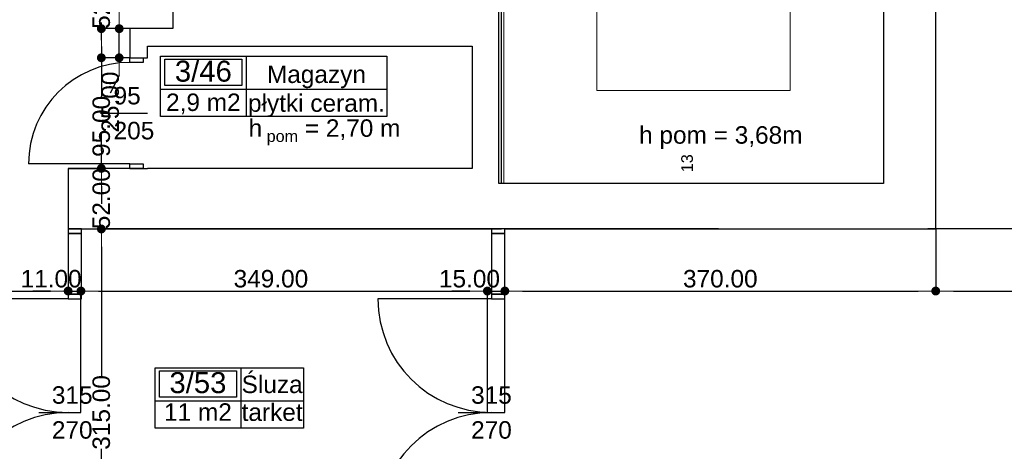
# Model space of a CAD drawing. Header units: millimetres. Extents: x -175445 to -20415, y -559200 to 231527.
# Tile 145 of 256: x -142657 to -134202, y -106525 to -102820. Entities that reach past the tile are written whole.
import ezdxf
from ezdxf.enums import TextEntityAlignment as Align

# ---------------------------------------------------------------- set-up
doc = ezdxf.new("R2010")
doc.units = ezdxf.units.MM
doc.header["$MEASUREMENT"] = 0
for name, color, linetype in [('Drzwi', 7, 'Continuous'), ('Linia', 7, 'Continuous'), ('Obiekt', 7, 'Continuous'), ('Strefa', 7, 'Continuous'), ('Strop', 7, 'Continuous'), ('Tekst', 7, 'Continuous'), ('Wymiary', 63, 'Continuous'), ('Ściana', 7, 'Continuous')]:
    doc.layers.add(name, color=color, linetype=linetype)
doc.styles.add('Arial', font='txt')
doc.styles.add('Times new roman', font='txt')
doc.dimstyles.new('GENERATED_STYLE__1', dxfattribs={"dimtxt": 150, "dimasz": 152, "dimexe": 0.18, "dimexo": 0, "dimgap": 0.09, "dimtad": 1, "dimtih": 1, "dimtoh": 1, "dimlfac": 0.1, "dimzin": 0, "dimdsep": 46, "dimtxsty": 'Arial', "dimblk": 'ARROWHEAD_11', "dimblk1": 'ARROWHEAD_11', "dimblk2": 'ARROWHEAD_11', "dimcen": 0.09, "dimclrd": 114, "dimclre": 114, "dimclrt": 114, "dimazin": 0, "dimtfac": 1, "dimtdec": 4, "dimtmove": 0, "dimatfit": 3, "dimfxl": 1, "dimtolj": 1, "dimtzin": 0, "dimarcsym": 0})
doc.dimstyles.new('GENERATED_STYLE__3', dxfattribs={"dimtxt": 150, "dimasz": 152, "dimexe": 0.18, "dimexo": 0, "dimgap": 0.09, "dimtad": 1, "dimlfac": 0.1, "dimzin": 0, "dimdsep": 46, "dimtxsty": 'Arial', "dimblk": 'ARROWHEAD_11', "dimblk1": 'ARROWHEAD_11', "dimblk2": 'ARROWHEAD_11', "dimcen": 0.09, "dimclrd": 114, "dimclre": 114, "dimclrt": 114, "dimazin": 0, "dimtfac": 1, "dimtdec": 4, "dimtmove": 2, "dimatfit": 3, "dimfxl": 1, "dimtolj": 1, "dimtzin": 0, "dimarcsym": 0})

# ---------------------------------------------------------------- blocks, each defined once
blk = doc.blocks.new('Magazyn_3_46_48', base_point=(-135020, 25499.4))
at = {"layer": 'Strefa'}
for p, q in [((-135754, 25782.3), (-133811.8, 25782.3)), ((-135754, 25263.7), (-135754, 25782.3)), ((-135717.3, 25756.4), (-135056.7, 25756.4)), ((-135717.3, 25530.1), (-135717.3, 25756.4)), ((-135056.7, 25756.4), (-135056.7, 25530.1)), ((-135020, 25782.3), (-135020, 25263.7)), ((-133811.8, 25782.3), (-133811.8, 25263.7)), ((-135754, 25499.4), (-133811.8, 25499.4)), ((-135056.7, 25530.1), (-135717.3, 25530.1)), ((-133811.8, 25263.7), (-135754, 25263.7))]:
    blk.add_line(p, q, dxfattribs=at)
at = {"layer": 'Strefa', "style": 'Arial'}
for tag, height, p in [('ROOM_NUMBER', 180, (-135387, 25654.4)), ('ROOM_NAME', 150, (-134415.9, 25627.8)), ('ROOM_CALC_AREA', 150, (-135387, 25387.4)), ('floor_f', 150, (-134415.9, 25380.3))]:
    blk.add_attdef(tag, text='', height=height, dxfattribs=at).set_placement(p, align=Align.MIDDLE_CENTER)
blk = doc.blocks.new('Śluza_3_53_55', base_point=(-135066.5, 22825.2))
at = {"layer": 'Strefa'}
for p, q in [((-135800.5, 23108), (-134526.5, 23108)), ((-135800.5, 22589.5), (-135800.5, 23108)), ((-135763.8, 23082.1), (-135103.2, 23082.1)), ((-135763.8, 22855.8), (-135763.8, 23082.1)), ((-135103.2, 23082.1), (-135103.2, 22855.8)), ((-135066.5, 23108), (-135066.5, 22589.5)), ((-134526.5, 23108), (-134526.5, 22589.5)), ((-135103.2, 22855.8), (-135763.8, 22855.8)), ((-135800.5, 22825.2), (-134526.5, 22825.2)), ((-134526.5, 22589.5), (-135800.5, 22589.5))]:
    blk.add_line(p, q, dxfattribs=at)
at = {"layer": 'Strefa', "style": 'Arial'}
for tag, height, p in [('ROOM_NUMBER', 180, (-135433.5, 22980.1)), ('ROOM_NAME', 150, (-134796.5, 22965.4)), ('ROOM_CALC_AREA', 150, (-135433.5, 22727.7)), ('floor_f', 150, (-134796.5, 22726.5))]:
    blk.add_attdef(tag, text='', height=height, dxfattribs=at).set_placement(p, align=Align.MIDDLE_CENTER)
blk = doc.blocks.new('ARROWHEAD_11')
at = {"color": 0, "linetype": 'Continuous', "lineweight": 0}
blk.add_line((0, 0), (-1, 0), dxfattribs=at)
at = {"color": 0, "linetype": 'Continuous', "lineweight": 0, "const_width": 0.25, "flags": 128}
blk.add_lwpolyline([(-0.125, 0, 1), (0.125, 0, 1)], format="xyb", close=True, dxfattribs=at)
blk = doc.blocks.new('*D3642')
at = {"layer": 'Defpoints', "color": 0}
for p in [(-141955.7, -104616.6), (-136655.7, -104616.6), (-142130.7, -107766.6)]:
    blk.add_point(p, dxfattribs=at)
at = {"layer": 'Wymiary', "color": 114, "lineweight": -2}
for p, q in [((-136655.7, -104616.6), (-141955.9, -104616.6)), ((-141955.7, -104768.6), (-141955.7, -105880.5)), ((-141955.7, -107614.6), (-141955.7, -106502.7)), ((-142130.7, -107766.6), (-141955.5, -107766.6))]:
    blk.add_line(p, q, dxfattribs=at)
at = {"layer": 'Wymiary', "color": 114, "lineweight": -2, "xscale": 152, "yscale": 152, "zscale": 152}
for p, rotation in [((-141955.7, -104616.6), 90), ((-141955.7, -107766.6), 270)]:
    blk.add_blockref('ARROWHEAD_11', p, dxfattribs=dict(at, rotation=rotation))
at = {"layer": 'Wymiary', "color": 114, "lineweight": 13, "insert": (-141955.7, -106191.6), "char_height": 150, "attachment_point": 5, "rotation": 90, "style": 'Arial'}
blk.add_mtext('\\A1;315.00', dxfattribs=at)
blk = doc.blocks.new('*D3643')
at = {"layer": 'Defpoints', "color": 0}
for p in [(-142240.7, -104096.6), (-141955.7, -104096.6), (-136655.7, -104616.6)]:
    blk.add_point(p, dxfattribs=at)
at = {"layer": 'Wymiary', "color": 114, "lineweight": -2}
for p, q in [((-141955.7, -103944.6), (-141955.7, -103792.6)), ((-142240.7, -104096.6), (-141955.5, -104096.6)), ((-141955.7, -104096.6), (-141955.7, -104103.7)), ((-136655.7, -104616.6), (-141955.9, -104616.6)), ((-141955.7, -104616.6), (-141955.7, -104609.5)), ((-141955.7, -104768.6), (-141955.7, -104920.6))]:
    blk.add_line(p, q, dxfattribs=at)
at = {"layer": 'Wymiary', "color": 114, "lineweight": -2, "xscale": 152, "yscale": 152, "zscale": 152}
for p, rotation in [((-141955.7, -104096.6), 270), ((-141955.7, -104616.6), 90)]:
    blk.add_blockref('ARROWHEAD_11', p, dxfattribs=dict(at, rotation=rotation))
at = {"layer": 'Wymiary', "color": 114, "lineweight": 13, "insert": (-141955.7, -104356.6), "char_height": 150, "attachment_point": 5, "rotation": 90, "style": 'Arial'}
blk.add_mtext('\\A1;52.00', dxfattribs=at)
blk = doc.blocks.new('*D3644')
at = {"layer": 'Defpoints', "color": 0}
for p in [(-141955.7, -103146.6), (-141710.7, -103146.6), (-142240.7, -104096.6)]:
    blk.add_point(p, dxfattribs=at)
at = {"layer": 'Wymiary', "color": 114, "lineweight": -2}
for p, q in [((-141955.7, -102994.6), (-141955.7, -102842.6)), ((-141710.7, -103146.6), (-141955.9, -103146.6)), ((-141955.7, -103146.6), (-141955.7, -103482.5)), ((-141955.7, -104096.6), (-141955.7, -103988.4)), ((-142240.7, -104096.6), (-141955.5, -104096.6)), ((-141955.7, -104248.6), (-141955.7, -104400.6))]:
    blk.add_line(p, q, dxfattribs=at)
at = {"layer": 'Wymiary', "color": 114, "lineweight": -2, "xscale": 152, "yscale": 152, "zscale": 152}
for p, rotation in [((-141955.7, -103146.6), 270), ((-141955.7, -104096.6), 90)]:
    blk.add_blockref('ARROWHEAD_11', p, dxfattribs=dict(at, rotation=rotation))
at = {"layer": 'Wymiary', "color": 114, "lineweight": 13, "insert": (-141955.7, -103735.4), "char_height": 150, "attachment_point": 5, "rotation": 90, "style": 'Arial'}
blk.add_mtext('\\A1;95.00', dxfattribs=at)
blk = doc.blocks.new('*D3645')
at = {"layer": 'Defpoints', "color": 0}
for p in [(-141802.4, -102896.6), (-141340.7, -102896.6), (-141710.7, -103146.6)]:
    blk.add_point(p, dxfattribs=at)
at = {"layer": 'Wymiary', "color": 114, "lineweight": -2}
for p, q in [((-141802.4, -102744.6), (-141802.4, -102592.6)), ((-141340.7, -102896.6), (-141802.6, -102896.6)), ((-141802.4, -103146.6), (-141802.4, -102896.6)), ((-141710.7, -103146.6), (-141802.6, -103146.6)), ((-141802.4, -103298.6), (-141879, -103450.6))]:
    blk.add_line(p, q, dxfattribs=at)
at = {"layer": 'Wymiary', "color": 114, "lineweight": -2, "xscale": 152, "yscale": 152, "zscale": 152}
for p, rotation in [((-141802.4, -102896.6), 270), ((-141802.4, -103146.6), 90)]:
    blk.add_blockref('ARROWHEAD_11', p, dxfattribs=dict(at, rotation=rotation))
at = {"layer": 'Wymiary', "color": 114, "lineweight": 13, "insert": (-141879, -103527.3), "char_height": 150, "attachment_point": 5, "rotation": 90, "style": 'Arial'}
blk.add_mtext('\\A1;25.00', dxfattribs=at)
blk = doc.blocks.new('*D3646')
at = {"layer": 'Defpoints', "color": 0}
for p in [(-141955.7, -102376.6), (-141340.7, -102376.6), (-141340.7, -102896.6)]:
    blk.add_point(p, dxfattribs=at)
at = {"layer": 'Wymiary', "color": 114, "lineweight": -2}
for p, q in [((-141955.7, -102224.6), (-141955.7, -102072.6)), ((-141340.7, -102376.6), (-141955.9, -102376.6)), ((-141955.7, -102376.6), (-141955.7, -102383.7)), ((-141955.7, -102896.6), (-141955.7, -102889.5)), ((-141340.7, -102896.6), (-141955.9, -102896.6)), ((-141955.7, -103048.6), (-141955.7, -103200.6))]:
    blk.add_line(p, q, dxfattribs=at)
at = {"layer": 'Wymiary', "color": 114, "lineweight": -2, "xscale": 152, "yscale": 152, "zscale": 152}
for p, rotation in [((-141955.7, -102376.6), 270), ((-141955.7, -102896.6), 90)]:
    blk.add_blockref('ARROWHEAD_11', p, dxfattribs=dict(at, rotation=rotation))
at = {"layer": 'Wymiary', "color": 114, "lineweight": 13, "insert": (-141955.7, -102636.6), "char_height": 150, "attachment_point": 5, "rotation": 90, "style": 'Arial'}
blk.add_mtext('\\A1;52.00', dxfattribs=at)
blk = doc.blocks.new('*D3741')
at = {"layer": 'Defpoints', "color": 0}
for p in [(-145660.7, -104626.6), (-142240.7, -104616.6), (-142240.7, -105149.3)]:
    blk.add_point(p, dxfattribs=at)
at = {"layer": 'Wymiary', "color": 114, "lineweight": -2}
for p, q in [((-145660.7, -104626.6), (-145660.7, -105149.5)), ((-142240.7, -104616.6), (-142240.7, -105149.5)), ((-145508.7, -105149.3), (-142392.7, -105149.3))]:
    blk.add_line(p, q, dxfattribs=at)
at = {"layer": 'Wymiary', "color": 114, "lineweight": -2, "xscale": 152, "yscale": 152, "zscale": 152, "rotation": 180}
blk.add_blockref('ARROWHEAD_11', (-145660.7, -105149.3), dxfattribs=at)
at = {"layer": 'Wymiary', "color": 114, "lineweight": -2, "xscale": 152, "yscale": 152, "zscale": 152}
blk.add_blockref('ARROWHEAD_11', (-142240.7, -105149.3), dxfattribs=at)
at = {"layer": 'Wymiary', "color": 114, "lineweight": 13, "insert": (-144057, -105044.3), "char_height": 150, "attachment_point": 5, "style": 'Arial'}
blk.add_mtext('\\A1;342.00', dxfattribs=at)
blk = doc.blocks.new('*D3742')
at = {"layer": 'Defpoints', "color": 0}
for p in [(-142240.7, -104616.6), (-142130.7, -105149.3), (-142130.7, -106191.6)]:
    blk.add_point(p, dxfattribs=at)
at = {"layer": 'Wymiary', "color": 114, "lineweight": -2}
for p, q in [((-142240.7, -104616.6), (-142240.7, -105149.5)), ((-142392.7, -105149.3), (-142544.7, -105149.3)), ((-142240.7, -105149.3), (-142130.7, -105149.3)), ((-142130.7, -106191.6), (-142130.7, -105149.1)), ((-141978.7, -105149.3), (-141826.7, -105149.3))]:
    blk.add_line(p, q, dxfattribs=at)
at = {"layer": 'Wymiary', "color": 114, "lineweight": -2, "xscale": 152, "yscale": 152, "zscale": 152}
blk.add_blockref('ARROWHEAD_11', (-142240.7, -105149.3), dxfattribs=at)
at = {"layer": 'Wymiary', "color": 114, "lineweight": -2, "xscale": 152, "yscale": 152, "zscale": 152, "rotation": 180}
blk.add_blockref('ARROWHEAD_11', (-142130.7, -105149.3), dxfattribs=at)
at = {"layer": 'Wymiary', "color": 114, "lineweight": 13, "insert": (-142387, -105044.3), "char_height": 150, "attachment_point": 5, "style": 'Arial'}
blk.add_mtext('\\A1;11.00', dxfattribs=at)
blk = doc.blocks.new('*D3743')
at = {"layer": 'Defpoints', "color": 0}
for p in [(-138640.7, -105149.3), (-142130.7, -106191.6), (-138640.7, -106191.6)]:
    blk.add_point(p, dxfattribs=at)
at = {"layer": 'Wymiary', "color": 114, "lineweight": -2}
for p, q in [((-142130.7, -106191.6), (-142130.7, -105149.1)), ((-141978.7, -105149.3), (-138792.7, -105149.3)), ((-138640.7, -106191.6), (-138640.7, -105149.1))]:
    blk.add_line(p, q, dxfattribs=at)
at = {"layer": 'Wymiary', "color": 114, "lineweight": -2, "xscale": 152, "yscale": 152, "zscale": 152, "rotation": 180}
blk.add_blockref('ARROWHEAD_11', (-142130.7, -105149.3), dxfattribs=at)
at = {"layer": 'Wymiary', "color": 114, "lineweight": -2, "xscale": 152, "yscale": 152, "zscale": 152}
blk.add_blockref('ARROWHEAD_11', (-138640.7, -105149.3), dxfattribs=at)
at = {"layer": 'Wymiary', "color": 114, "lineweight": 13, "insert": (-140499.6, -105044.3), "char_height": 150, "attachment_point": 5, "style": 'Arial'}
blk.add_mtext('\\A1;349.00', dxfattribs=at)
blk = doc.blocks.new('*D3744')
at = {"layer": 'Defpoints', "color": 0}
for p in [(-138490.7, -105149.3), (-138640.7, -106191.6), (-138490.7, -106191.6)]:
    blk.add_point(p, dxfattribs=at)
at = {"layer": 'Wymiary', "color": 114, "lineweight": -2}
for p, q in [((-138792.7, -105149.3), (-138944.7, -105149.3)), ((-138640.7, -106191.6), (-138640.7, -105149.1)), ((-138640.7, -105149.3), (-138490.7, -105149.3)), ((-138490.7, -106191.6), (-138490.7, -105149.1)), ((-138338.7, -105149.3), (-138186.7, -105149.3))]:
    blk.add_line(p, q, dxfattribs=at)
at = {"layer": 'Wymiary', "color": 114, "lineweight": -2, "xscale": 152, "yscale": 152, "zscale": 152}
blk.add_blockref('ARROWHEAD_11', (-138640.7, -105149.3), dxfattribs=at)
at = {"layer": 'Wymiary', "color": 114, "lineweight": -2, "xscale": 152, "yscale": 152, "zscale": 152, "rotation": 180}
blk.add_blockref('ARROWHEAD_11', (-138490.7, -105149.3), dxfattribs=at)
at = {"layer": 'Wymiary', "color": 114, "lineweight": 13, "insert": (-138794.6, -105044.3), "char_height": 150, "attachment_point": 5, "style": 'Arial'}
blk.add_mtext('\\A1;15.00', dxfattribs=at)
blk = doc.blocks.new('*D3745')
at = {"layer": 'Defpoints', "color": 0}
for p in [(-134790.7, -104616.6), (-134790.7, -105149.3), (-138490.7, -106191.6)]:
    blk.add_point(p, dxfattribs=at)
at = {"layer": 'Wymiary', "color": 114, "lineweight": -2}
for p, q in [((-134790.7, -104616.6), (-134790.7, -105149.5)), ((-138490.7, -106191.6), (-138490.7, -105149.1)), ((-138338.7, -105149.3), (-134942.7, -105149.3))]:
    blk.add_line(p, q, dxfattribs=at)
at = {"layer": 'Wymiary', "color": 114, "lineweight": -2, "xscale": 152, "yscale": 152, "zscale": 152, "rotation": 180}
blk.add_blockref('ARROWHEAD_11', (-138490.7, -105149.3), dxfattribs=at)
at = {"layer": 'Wymiary', "color": 114, "lineweight": -2, "xscale": 152, "yscale": 152, "zscale": 152}
blk.add_blockref('ARROWHEAD_11', (-134790.7, -105149.3), dxfattribs=at)
at = {"layer": 'Wymiary', "color": 114, "lineweight": 13, "insert": (-136640.7, -105044.3), "char_height": 150, "attachment_point": 5, "style": 'Arial'}
blk.add_mtext('\\A1;370.00', dxfattribs=at)
blk = doc.blocks.new('*D3746')
at = {"layer": 'Defpoints', "color": 0}
for p in [(-134790.7, -104616.6), (-132220.7, -104616.6), (-132220.7, -105149.3)]:
    blk.add_point(p, dxfattribs=at)
at = {"layer": 'Wymiary', "color": 114, "lineweight": -2}
for p, q in [((-134790.7, -104616.6), (-134790.7, -105149.5)), ((-132220.7, -104616.6), (-132220.7, -105149.5)), ((-134638.7, -105149.3), (-132372.7, -105149.3))]:
    blk.add_line(p, q, dxfattribs=at)
at = {"layer": 'Wymiary', "color": 114, "lineweight": -2, "xscale": 152, "yscale": 152, "zscale": 152, "rotation": 180}
blk.add_blockref('ARROWHEAD_11', (-134790.7, -105149.3), dxfattribs=at)
at = {"layer": 'Wymiary', "color": 114, "lineweight": -2, "xscale": 152, "yscale": 152, "zscale": 152}
blk.add_blockref('ARROWHEAD_11', (-132220.7, -105149.3), dxfattribs=at)
at = {"layer": 'Wymiary', "color": 114, "lineweight": 13, "insert": (-133505.7, -105044.3), "char_height": 150, "attachment_point": 5, "style": 'Arial'}
blk.add_mtext('\\A1;257.00', dxfattribs=at)

msp = doc.modelspace()

# ---------------------------------------------------------------- linework, layer by layer
at = {"layer": 'Drzwi'}
for p, q in [((-141710.722, -103186.604), (-141710.722, -103146.604)), ((-141710.722, -103146.604), (-141595.722, -103146.604)), ((-141710.722, -103146.604), (-141595.722, -103146.604)), ((-141595.722, -103146.604), (-141595.722, -103186.604)), ((-141595.722, -103186.604), (-141710.722, -103186.604)), ((-141710.722, -104056.604), (-142580.722, -104056.604)), ((-141710.722, -104096.604), (-141710.722, -104056.604)), ((-141710.722, -104056.604), (-141595.722, -104056.604)), ((-141595.722, -104056.604), (-141595.722, -104096.604)), ((-141595.722, -104096.604), (-141710.722, -104096.604)), ((-141710.722, -104096.604), (-141595.722, -104096.604)), ((-142240.722, -104616.604), (-142240.722, -104656.604)), ((-142125.722, -104616.604), (-142240.722, -104616.604)), ((-142240.722, -104616.604), (-142130.722, -104616.604)), ((-142240.722, -104656.604), (-142240.722, -105176.604)), ((-142125.722, -104656.604), (-142240.722, -104656.604)), ((-142240.722, -104656.604), (-142125.722, -104656.604)), ((-142125.722, -104656.604), (-142125.722, -104616.604)), ((-142125.722, -105176.604), (-142125.722, -104656.604)), ((-138605.722, -104616.604), (-138605.722, -104656.604)), ((-138490.722, -104616.604), (-138605.722, -104616.604)), ((-138490.722, -104616.604), (-138605.722, -104616.604)), ((-138605.722, -104656.604), (-138605.722, -105176.604)), ((-138490.722, -104656.604), (-138605.722, -104656.604)), ((-138605.722, -104656.604), (-138490.722, -104656.604)), ((-138490.722, -104656.604), (-138490.722, -104616.604)), ((-138490.722, -105176.604), (-138490.722, -104656.604)), ((-142240.722, -105176.604), (-142125.722, -105176.604)), ((-142240.722, -105176.604), (-142240.722, -105216.604)), ((-142125.722, -105176.604), (-142240.722, -105176.604)), ((-142125.722, -105216.604), (-142125.722, -105176.604)), ((-138605.722, -105176.604), (-138490.722, -105176.604)), ((-138605.722, -105176.604), (-138605.722, -105216.604)), ((-138490.722, -105176.604), (-138605.722, -105176.604)), ((-138490.722, -105216.604), (-138490.722, -105176.604)), ((-142240.722, -105216.604), (-143215.722, -105216.604)), ((-142240.722, -105216.604), (-142125.722, -105216.604)), ((-138605.722, -105216.604), (-139580.722, -105216.604)), ((-138605.722, -105216.604), (-138490.722, -105216.604))]:
    msp.add_line(p, q, dxfattribs=at)
for centre, radius, start, end in [((-141710.722, -104056.604), 870, 90, 180), ((-142240.722, -105216.604), 975, 180, 270), ((-138605.722, -105216.604), 975, 180, 270), ((-142240.722, -107166.604), 975, 90, 180), ((-138605.722, -107166.604), 975, 90, 180)]:
    msp.add_arc(centre, radius, start, end, dxfattribs=at)
at = {"layer": 'Linia'}
msp.add_line((-132220.722, -104616.604), (-134859.296, -104616.604), dxfattribs=at)
at = {"layer": 'Obiekt', "color": 252, "lineweight": 20}
for p, q in [((-136040.722, -103426.604), (-136040.722, -98906.604)), ((-135240.722, -104226.604), (-135240.722, -98906.604)), ((-137700.722, -100161.604), (-137700.722, -103426.604)), ((-138500.722, -100396.604), (-138500.722, -104226.604)), ((-137700.722, -103426.604), (-136040.722, -103426.604)), ((-138500.722, -104226.604), (-135240.722, -104226.604))]:
    msp.add_line(p, q, dxfattribs=at)
at = {"layer": 'Obiekt'}
for p, q in [((-141962.1, -103621.604), (-141560.722, -103621.604)), ((-142492.1, -106191.604), (-142130.722, -106191.604)), ((-138892.1, -106191.604), (-138490.722, -106191.604))]:
    msp.add_line(p, q, dxfattribs=at)
at = {"layer": 'Strop', "flags": 128}
msp.add_lwpolyline([(-135240.722, -104226.604), (-138541.938, -104226.604), (-138541.938, -98806.748), (-135240.722, -98806.748)], close=True, dxfattribs=at)
at = {"layer": 'Ściana'}
for p, q in [((-141710.722, -103146.604), (-141595.722, -103146.604)), ((-141595.722, -103146.604), (-141560.722, -103146.604)), ((-141710.722, -104096.604), (-141595.722, -104096.604)), ((-141595.722, -104096.604), (-141560.722, -104096.604)), ((-142240.722, -104616.604), (-142130.722, -104616.604)), ((-138605.722, -104616.604), (-138640.722, -104616.604)), ((-138490.722, -104616.604), (-138605.722, -104616.604))]:
    msp.add_line(p, q, dxfattribs=at)
at = {"layer": 'Ściana', "flags": 128}
for points in [[(-135240.722, -97216.604), (-135240.722, -104226.604)], [(-138520.765, -104096.604), (-138520.765, -98806.604)], [(-134790.722, -104616.604), (-134790.722, -100086.604)], [(-141340.722, -102376.605), (-141340.722, -102896.604)], [(-141560.722, -102896.604), (-141710.722, -102896.604)], [(-141710.722, -102896.604), (-141710.722, -103146.604)], [(-141340.722, -102896.604), (-141560.722, -102896.604)], [(-141560.722, -103146.604), (-141560.722, -103046.604)], [(-141560.722, -103046.604), (-141340.722, -103046.604)], [(-141340.722, -103046.604), (-138770.765, -103046.604)], [(-138770.765, -103046.604), (-138770.765, -104096.604)], [(-141710.722, -104096.604), (-142240.722, -104096.604)], [(-142240.722, -104096.604), (-142240.722, -104616.604)], [(-138770.765, -104096.604), (-141560.722, -104096.604)], [(-138520.765, -104226.604), (-138520.765, -104096.604)], [(-135240.722, -104226.604), (-138520.765, -104226.604)], [(-142130.722, -104616.604), (-138520.765, -104616.604)], [(-138490.722, -104616.604), (-134790.722, -104616.604)]]:
    msp.add_lwpolyline(points, dxfattribs=at)

# ---------------------------------------------------------------- block references
at = {"layer": 'Strefa'}
ref = msp.add_blockref('Magazyn_3_46_48', (-140712.722, -103416.461), dxfattribs=at)
ref.add_attrib('ROOM_NAME', 'Magazyn', dxfattribs={"color": 7, "height": 150, "style": 'Arial'}).set_placement((-140108.639, -103288.061), align=Align.MIDDLE_CENTER)
ref.add_attrib('ROOM_NUMBER', '3/46', dxfattribs={"color": 7, "height": 180, "style": 'Arial'}).set_placement((-141079.742, -103261.514), align=Align.MIDDLE_CENTER)
ref.add_attrib('ROOM_CALC_AREA', '2,9 m2', dxfattribs={"color": 7, "height": 150, "style": 'Arial'}).set_placement((-141079.742, -103528.515), align=Align.MIDDLE_CENTER)
ref.add_attrib('floor_f', 'płytki ceram.', dxfattribs={"color": 7, "height": 150, "style": 'Arial'}).set_placement((-140108.639, -103535.561), align=Align.MIDDLE_CENTER)
ref = msp.add_blockref('Śluza_3_53_55', (-140759.254, -106090.703), dxfattribs=at)
ref.add_attrib('ROOM_NAME', 'Śluza', dxfattribs={"color": 7, "height": 150, "style": 'Arial'}).set_placement((-140489.254, -105950.44), align=Align.MIDDLE_CENTER)
ref.add_attrib('ROOM_NUMBER', '3/53', dxfattribs={"color": 7, "height": 180, "style": 'Arial'}).set_placement((-141126.274, -105935.755), align=Align.MIDDLE_CENTER)
ref.add_attrib('ROOM_CALC_AREA', '11 m2', dxfattribs={"color": 7, "height": 150, "style": 'Arial'}).set_placement((-141126.274, -106188.203), align=Align.MIDDLE_CENTER)
ref.add_attrib('floor_f', 'tarket', dxfattribs={"color": 7, "height": 150, "style": 'Arial'}).set_placement((-140489.254, -106189.386), align=Align.MIDDLE_CENTER)

# ---------------------------------------------------------------- texts
at = {"layer": 'Obiekt', "char_height": 150, "attachment_point": 7, "style": 'Arial'}
for s, insert in [('\\A1;{\\fArial|b0|i0|c238|p38;95}', (-141850.548, -103549.072)), ('\\A1;{\\fArial|b0|i0|c238|p38;205}', (-141850.548, -103849.072)), ('\\A1;{\\fArial|b0|i0|c238|p38;315}', (-142380.548, -106119.175)), ('\\A1;{\\fArial|b0|i0|c238|p38;315}', (-138780.548, -106119.175)), ('\\A1;{\\fArial|b0|i0|c238|p38;270}', (-142380.548, -106419.072)), ('\\A1;{\\fArial|b0|i0|c238|p38;270}', (-138780.548, -106419.072))]:
    msp.add_mtext(s, dxfattribs=dict(at, insert=insert))
at = {"layer": 'Obiekt', "color": 252, "lineweight": 20, "insert": (-136925.579, -103974.833), "char_height": 100, "attachment_point": 6, "rotation": 90, "style": 'Arial'}
msp.add_mtext('\\A1;{\\fArial|b0|i0|c238|p38;13}', dxfattribs=at)
at = {"layer": 'Tekst', "char_height": 150, "attachment_point": 2, "style": 'Times new roman'}
for s, insert in [('\\A1;{\\fArial|b0|i0|c0|p38;h pom = 3,68m}', (-136636.479, -103734.155)), ('\\A1;{\\fArial|b0|i0|c0|p38;h\\fArial|b0|i0|c0|p38;\\A1{\\H.66x;\\S ^  pom;}\\fArial|b0|i0|c0|p38; = 2,70 m}', (-140039.121, -103631.518))]:
    msp.add_mtext(s, dxfattribs=dict(at, insert=insert))

# ---------------------------------------------------------------- dimensions: what is measured, and where the dimension line sits
at = {"layer": 'Wymiary', "color": 114, "lineweight": 13}
for base, p1, p2, picture, middle in [((-141955.722, -102376.605), (-141340.722, -102896.604), (-141340.722, -102376.605), '*D3646', (-141955.722, -102636.604)), ((-141802.37, -102896.604), (-141710.722, -103146.604), (-141340.722, -102896.604), '*D3645', (-141879.046, -103527.28)), ((-141955.722, -103146.604), (-142240.722, -104096.604), (-141710.722, -103146.604), '*D3644', (-141955.722, -103735.433)), ((-141955.722, -104096.604), (-136655.744, -104616.604), (-142240.722, -104096.604), '*D3643', (-141955.722, -104356.604)), ((-141955.722, -104616.604), (-142130.722, -107766.604), (-136655.744, -104616.604), '*D3642', (-141955.722, -106191.604))]:
    dim = msp.add_linear_dim(base=base, p1=p1, p2=p2, angle=90, dimstyle='GENERATED_STYLE__1', dxfattribs=at)
    dim.commit()
    dim.dimension.update_dxf_attribs({"geometry": picture, "text_midpoint": middle, "dimtype": 160, "text_rotation": 90})
for base, p1, p2, picture, middle in [((-142240.722, -105149.323), (-145660.69, -104626.626), (-142240.722, -104616.604), '*D3741', (-144056.992, -105044.323)), ((-142130.722, -105149.323), (-142240.722, -104616.604), (-142130.722, -106191.604), '*D3742', (-142387.008, -105044.323)), ((-134790.722, -105149.323), (-138490.722, -106191.604), (-134790.722, -104616.604), '*D3745', (-136640.722, -105044.323)), ((-132220.722, -105149.323), (-134790.722, -104616.604), (-132220.722, -104616.604), '*D3746', (-133505.722, -105044.323)), ((-138640.722, -105149.323), (-142130.722, -106191.604), (-138640.722, -106191.604), '*D3743', (-140499.551, -105044.323)), ((-138490.722, -105149.323), (-138640.722, -106191.604), (-138490.722, -106191.604), '*D3744', (-138794.551, -105044.323))]:
    dim = msp.add_linear_dim(base=base, p1=p1, p2=p2, dimstyle='GENERATED_STYLE__3', dxfattribs=at)
    dim.commit()
    dim.dimension.update_dxf_attribs({"geometry": picture, "text_midpoint": middle, "dimtype": 160})

doc.saveas('drawing.dxf')
